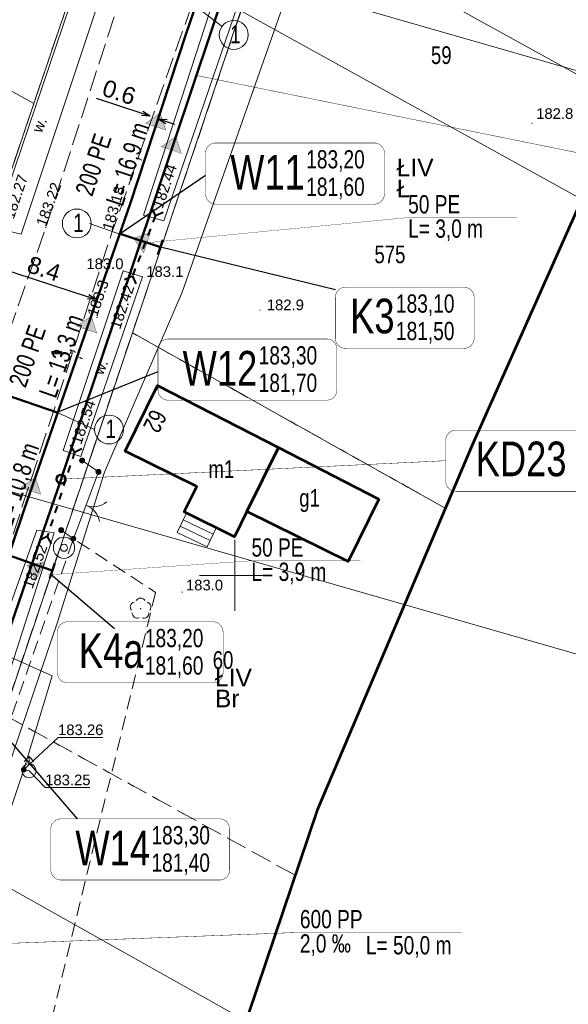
# Model space of a CAD drawing. Header units: metres. Extents: x 7482748 to 7484637, y 5684406 to 5687014.
# Tile 156 of 180: x 7483585 to 7483624, y 5686620 to 5686689. Entities that reach past the tile are written whole.
import ezdxf
from ezdxf.lldxf.tags import DXFTag

# ---------------------------------------------------------------- set-up
doc = ezdxf.new("R2010")
doc.units = ezdxf.units.M
doc.header["$MEASUREMENT"] = 0
for name, pattern in [('1', [1.5, 1, -0.5]), ('KTJZ01_500', [2, 1.5, -0.5]), ('l217_500', [2, 1.5, -0.5]), ('l218_500', [1, 0.5, -0.5]), ('PTTL_500', [1.5, 1, -0.5])]:
    doc.linetypes.add(name, pattern=pattern)
for name, color, linetype, lineweight in [('.domiar', 250, 'Continuous', 9), ('.k deszczowa', 200, 'Continuous', 50), ('.ks tłoczny', 104, 'Continuous', 50), ('_Dzialki', 7, 'Continuous', 0), ('_Dzialki_opis', 7, 'Continuous', 0), ('_Kontury', 7, 'Continuous', 0), ('_Kontury_opis', 7, 'Continuous', 0), ('_Podzial_sekcyjny_krzyze', 7, '1', 13), ('_Uzytki', 7, 'Continuous', 0), ('_Uzytki_opis', 7, 'Continuous', 0), ('_Zakres2', 7, 'Continuous', 0), ('BUIB05_01', 7, 'Continuous', 40), ('EGB_Adres', 7, 'Continuous', 0), ('EGB_Budynek', 7, 'Continuous', 0), ('EGB_Budynek_opis', 7, 'Continuous', 0), ('EGB_EGBS10_K', 7, 'Continuous', 0), ('EGB_EGBS10_W', 7, 'Continuous', 13), ('GES__SUUS02_P', 7, 'Continuous', 13), ('GES__SUUS13_P', 7, 'Continuous', 13), ('GES__SUUS25_WP', 7, 'Continuous', 13), ('KTOK02', 7, 'KTOK02_500', 13), ('KTOK05_01', 7, 'Continuous', 13), ('RTPW01_P', 7, 'Continuous', 0), ('RTPW02_P', 7, 'Continuous', 0)]:
    doc.layers.add(name, color=color, linetype=linetype, lineweight=lineweight)
doc.layers.add('_ramki_nieplotowane', color=7, linetype='Continuous', lineweight=0, plot=False)
for name, color, linetype, lineweight, transparency in [('EGB_EGBS10_O', 7, 'Continuous', 13, 0.2), ('KTJZ01_O', 7, 'KTJZ01_500', 13, 0.5), ('PTRW02_O', 7, 'Continuous', 13, 0.5), ('PTRW02_T', 7, 'Continuous', 13, 0.25), ('PTTL04_O', 7, 'PTTL_500', 13, 0.5), ('RTPW01_G', 7, 'Continuous', 13, 0.25), ('RTPW02_G', 7, 'Continuous', 13, 0.25)]:
    doc.layers.add(name, color=color, linetype=linetype, lineweight=lineweight, transparency=transparency)
doc.layers.add('GES__SUPS01_08G', color=5, linetype='Continuous', lineweight=13, true_color=0x0000ff, transparency=0.25)
for name, color, linetype, lineweight, true_color in [('GES__SUPS01_08L', 5, 'Continuous', 13, 0x0000ff), ('GES__SUPS01_08P', 5, 'Continuous', 13, 0x0000ff), ('GES__SUPT_pL', 7, 'Continuous', 13, 0xff9100), ('GES__SUPW_01_pL', 5, 'Continuous', 13, 0x0000ff), ('OBOP02_01', 7, 'Continuous', 13, 0x008000)]:
    doc.layers.add(name, color=color, linetype=linetype, lineweight=lineweight, true_color=true_color)
doc.layers.add('IS_kanalizacja_sanitarna', color=7, linetype='SOLID', true_color=0x000000)
doc.layers.add('IS_Opisy_działek_Net', color=7, linetype='SOLID', true_color=0x000000)
doc.layers.add('IS_Węzeł_sieci_kanalizacyjnej_-_opisy', color=7, linetype='Continuous')
doc.styles.get("Standard").update_dxf_attribs({"font": 'simplex.shx', "width": 0.75})
doc.styles.add('STYL_ARIAL', font='simplex.shx', dxfattribs={"width": 0.75, "oblique": 0.1})
doc.styles.add('Style-Arial', font='arial.ttf')
doc.linetypes.add('KTOK02_500', pattern='A,0.5,[117,IS_LineDef.shx,S=0.01,R=0,X=0,Y=0],0.5', length=1)
tags = doc.linetypes.add('SOLID', pattern=[10, 10, 0]).pattern_tags.tags
tags[6:7] = [DXFTag(74, 4), DXFTag(75, 0), DXFTag(340, '0'), DXFTag(46, 0.0), DXFTag(50, 0.0), DXFTag(44, 0.0), DXFTag(45, 0.0)]
tags[4:5] = [DXFTag(74, 4), DXFTag(75, 0), DXFTag(340, '0'), DXFTag(46, 0.0), DXFTag(50, 0.0), DXFTag(44, 0.0), DXFTag(45, 0.0)]
doc.dimstyles.get("Standard").update_dxf_attribs({"dimtxt": 0.18, "dimasz": 0.18, "dimexe": 0.18, "dimexo": 0.0625, "dimgap": 0.09, "dimtad": 0, "dimtih": 1, "dimtoh": 1, "dimdec": 4, "dimzin": 0, "dimdsep": 46, "dimtxsty": 'Standard', "dimcen": 0.09, "dimadec": 0, "dimazin": 0, "dimtfac": 1, "dimtdec": 4, "dimtofl": 0, "dimtmove": 0, "dimatfit": 3, "dimfxl": 0, "dimtolj": 1, "dimtzin": 0, "dimarcsym": 0})

# ---------------------------------------------------------------- blocks, each defined once
blk = doc.blocks.new('SUPS01')
at = {"layer": 'GES__SUPS01_08P', "linetype": 'Continuous', "lineweight": 13}
h = blk.add_hatch(color=256, dxfattribs=at)
edge = h.paths.add_edge_path()
edge.add_arc((0, 0), 0.045, 0, 360)
blk = doc.blocks.new('SUUS02')
at = {"layer": 'GES__SUUS02_P', "linetype": 'Continuous', "lineweight": 13}
for p, q in [((0, 1), (-0.35, 0.65)), ((0, 0.5), (0, 1)), ((0, 1), (0.35, 0.65))]:
    blk.add_line(p, q, dxfattribs=at)
blk.add_circle((0, 0), 0.5, dxfattribs=at)
blk = doc.blocks.new('SUUS13')
at = {"layer": 'GES__SUUS13_P', "linetype": 'Continuous', "lineweight": 13}
for radius in [0.75, 0.25]:
    blk.add_circle((0, 0), radius, dxfattribs=at)
blk = doc.blocks.new('SUUS25_31')
at = {"layer": 'GES__SUUS25_WP', "linetype": 'Continuous', "lineweight": 13}
h = blk.add_hatch(color=256, dxfattribs=at)
edge = h.paths.add_edge_path()
edge.add_arc((0, 0), 0.2, 0, 360)
blk = doc.blocks.new('OBOP02_01')
at = {"layer": 'OBOP02_01', "linetype": 'Continuous', "lineweight": 13}
h = blk.add_hatch(color=256, dxfattribs=at)
edge = h.paths.add_edge_path()
edge.add_arc((0, 0), 0.05, 0, 360)
for centre, start, end in [((0, 0.4), 30, 150), ((-0.38, 0.12), 102, 222), ((0.38, 0.12), 318, 78), ((-0.24, -0.32), 174, 294), ((0.24, -0.32), 246, 6)]:
    blk.add_arc(centre, 0.35, start, end, dxfattribs=at)
blk = doc.blocks.new('RTPW01')
at = {"layer": 'RTPW01_P', "linetype": 'Continuous', "lineweight": 0}
h = blk.add_hatch(color=256, dxfattribs=at)
edge = h.paths.add_edge_path()
edge.add_arc((0, 0), 0.045, 0, 360)
blk = doc.blocks.new('RTPW01_1')
at = {"layer": 'RTPW02_P', "linetype": 'Continuous', "lineweight": 0}
h = blk.add_hatch(color=256, dxfattribs=at)
edge = h.paths.add_edge_path()
edge.add_arc((0, 0), 0.045, 0, 360)
blk = doc.blocks.new('RTPW01_3')
at = {"layer": 'RTPW02_P', "linetype": 'Continuous', "lineweight": 0}
h = blk.add_hatch(color=256, dxfattribs=at)
edge = h.paths.add_edge_path()
edge.add_arc((0, 0), 0.045, 0, 360)
blk = doc.blocks.new('RTPW01_2')
at = {"layer": 'RTPW01_P', "linetype": 'Continuous', "lineweight": 0}
h = blk.add_hatch(color=256, dxfattribs=at)
edge = h.paths.add_edge_path()
edge.add_arc((0, 0), 0.045, 0, 360)
blk = doc.blocks.new('*D492')
at = {"layer": '.domiar', "color": 0, "linetype": 'Continuous', "lineweight": -2, "transparency": 16777216}
for p, q in [((7483588.036, 5686665.729), (7483587.856, 5686665.729)), ((7483588.207, 5686665.67), (7483588.036, 5686665.729)), ((7483588.397, 5686665.671), (7483588.435, 5686665.782)), ((7483588.896, 5686665.5), (7483588.934, 5686665.611)), ((7483589.046, 5686665.382), (7483589.216, 5686665.324))]:
    blk.add_line(p, q, dxfattribs=at)
at = {"layer": '.domiar', "color": 0, "linetype": 'Continuous', "lineweight": 53, "transparency": 16777216}
for points in [[(7483588.216, 5686665.699), (7483588.197, 5686665.642), (7483588.377, 5686665.612)], [(7483589.055, 5686665.411), (7483589.036, 5686665.354), (7483588.875, 5686665.441)]]:
    blk.add_solid(points, dxfattribs=at)
at = {"layer": 'Defpoints', "color": 0, "linetype": 'Continuous', "lineweight": 53, "transparency": 16777216}
for p in [(7483588.377, 5686665.612), (7483588.377, 5686665.612), (7483588.875, 5686665.441)]:
    blk.add_point(p, dxfattribs=at)
at = {"layer": '.domiar', "color": 0, "linetype": 'Continuous', "transparency": 16777216, "insert": (7483587.435, 5686665.729), "char_height": 0.18, "attachment_point": 5}
blk.add_mtext('\\A1;0.5269', dxfattribs=at)
blk = doc.blocks.new('TerminatorOpen_0.5')
at = {"color": 0, "linetype": 'ByBlock', "lineweight": -2}
for q in [(-1, 0.25), (-1, 0), (-1, -0.25)]:
    blk.add_line((0, 0), q, dxfattribs=at)
blk = doc.blocks.new('*D514')
at = {"layer": '.domiar', "color": 0, "linetype": 'Continuous', "lineweight": -2, "transparency": 16777216}
for p, q in [((7483593.448, 5686682.627), (7483590.224, 5686683.685)), ((7483594.684, 5686682.537), (7483594.684, 5686682.537)), ((7483595.17, 5686682.061), (7483595.749, 5686681.871))]:
    blk.add_line(p, q, dxfattribs=at)
at = {"layer": 'Defpoints', "color": 0, "linetype": 'Continuous', "transparency": 16777216}
for p in [(7483594.028, 5686682.436), (7483594.028, 5686682.436), (7483594.59, 5686682.252)]:
    blk.add_point(p, dxfattribs=at)
at = {"layer": '.domiar', "color": 0, "linetype": 'Continuous', "lineweight": -2, "transparency": 16777216, "xscale": 0.61, "yscale": 0.61, "zscale": 0.61}
for p, rotation in [((7483594.028, 5686682.436), 341.8234559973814), ((7483594.59, 5686682.252), 161.8234559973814)]:
    blk.add_blockref('TerminatorOpen_0.5', p, dxfattribs=dict(at, rotation=rotation))
at = {"layer": '.domiar', "color": 0, "linetype": 'Continuous', "transparency": 16777216, "insert": (7483591.831, 5686684.118), "char_height": 1.2, "attachment_point": 5, "rotation": 341.82346, "style": 'Style-Arial'}
blk.add_mtext('\\A1;0.6', dxfattribs=at)
blk = doc.blocks.new('*D516')
at = {"layer": '.domiar', "color": 0, "linetype": 'Continuous', "lineweight": -2, "transparency": 16777216}
for p, q in [((7483581.383, 5686669.405), (7483582.356, 5686672.378)), ((7483582.843, 5686671.903), (7483589.641, 5686669.678)), ((7483589.341, 5686666.801), (7483590.314, 5686669.773))]:
    blk.add_line(p, q, dxfattribs=at)
at = {"layer": 'Defpoints', "color": 0, "linetype": 'Continuous', "transparency": 16777216}
for p in [(7483581.29, 5686669.12), (7483590.22, 5686669.488), (7483589.248, 5686666.516)]:
    blk.add_point(p, dxfattribs=at)
at = {"layer": '.domiar', "color": 0, "linetype": 'Continuous', "lineweight": -2, "transparency": 16777216, "xscale": 0.61, "yscale": 0.61, "zscale": 0.61}
for p, rotation in [((7483582.263, 5686672.092), 161.8783843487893), ((7483590.22, 5686669.488), 341.8783843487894)]:
    blk.add_blockref('TerminatorOpen_0.5', p, dxfattribs=dict(at, rotation=rotation))
at = {"layer": '.domiar', "color": 0, "linetype": 'Continuous', "transparency": 16777216, "insert": (7483586.525, 5686671.658), "char_height": 1.2, "attachment_point": 5, "rotation": 341.87838, "style": 'Style-Arial'}
blk.add_mtext('\\A1;8.4', dxfattribs=at)

msp = doc.modelspace()

# ---------------------------------------------------------------- hatches: boundary and pattern name
at = {"layer": 'IS_kanalizacja_sanitarna', "linetype": 'Continuous', "ltscale": 0.01}
for points in [[(7483594.72899, 5686682.64489), (7483593.70267, 5686681.93132), (7483595.12665, 5686681.45983)], [(7483595.83324, 5686680.9888), (7483594.80454, 5686680.27867), (7483596.22692, 5686679.80241)], [(7483592.85166, 5686673.81076), (7483593.55982, 5686672.7807), (7483594.03879, 5686674.20218)], [(7483589.87158, 5686668.30176), (7483588.83353, 5686667.60537), (7483590.24945, 5686667.11024)], [(7483585.92458, 5686656.91241), (7483584.89136, 5686656.20887), (7483586.31067, 5686655.72353)], [(7483585.349, 5686650.71826), (7483585.93141, 5686649.61223), (7483586.57386, 5686650.96768)]]:
    msp.add_hatch(color=256, dxfattribs=at).paths.add_polyline_path(points)
at = {"layer": 'KTOK05_01', "linetype": 'Continuous', "lineweight": 13}
h = msp.add_hatch(color=256, dxfattribs=at)
edge = h.paths.add_edge_path()
edge.add_arc((7483589.22, 5686658.11), 0.175, 0, 360)
h = msp.add_hatch(color=256, dxfattribs=at)
edge = h.paths.add_edge_path()
edge.add_arc((7483590.37, 5686657.31), 0.175, 0, 360)
h = msp.add_hatch(color=256, dxfattribs=at)
edge = h.paths.add_edge_path()
edge.add_arc((7483587.74, 5686653.2), 0.175, 0, 360)
h = msp.add_hatch(color=256, dxfattribs=at)
edge = h.paths.add_edge_path()
edge.add_arc((7483588.6, 5686652.59), 0.175, 0, 360)

# ---------------------------------------------------------------- linework, layer by layer
at = {"layer": '.domiar', "linetype": 'Continuous'}
for points in [[(7483597.23588, 5686690.2125), (7483599.10086, 5686688.77599)], [(7483591.87684, 5686674.10641), (7483589.74297, 5686674.85276)], [(7483587.51606, 5686661.48437), (7483590.10095, 5686660.30229)]]:
    msp.add_lwpolyline(points, dxfattribs=at)
for centre in [(7483599.92542, 5686688.17342), (7483588.84476, 5686674.85276), (7483591.12222, 5686660.30229)]:
    msp.add_circle(centre, 1.02127, dxfattribs=at)
at = {"layer": '.k deszczowa', "linetype": 'Continuous'}
for points in [[(7483603.61587, 5686704.23315), (7483587.73965, 5686656.81746)], [(7483587.73309, 5686656.79788), (7483571.47691, 5686609.58524)]]:
    msp.add_lwpolyline(points, dxfattribs=at)
msp.add_ellipse((7483587.73309, 5686656.79706), major_axis=(0.315, 0), ratio=1, dxfattribs=at)
at = {"layer": '.ks tłoczny', "color": 111, "linetype": 'Continuous', "true_color": 0x70ffb8}
for points in [[(7483614.90576, 5686741.65072), (7483596.56473, 5686688.2632), (7483592.61594, 5686676.24026)], [(7483592.61594, 5686676.24026), (7483585.13473, 5686654.6414), (7483576.62803, 5686629.47449)], [(7483579.3698, 5686664.28298), (7483587.51606, 5686661.48437)]]:
    msp.add_lwpolyline(points, dxfattribs=at)
at = {"layer": '.ks tłoczny', "linetype": 'Continuous'}
for points in [[(7483591.90908, 5686674.1292), (7483594.74188, 5686673.17467)], [(7483594.92344, 5686673.70285), (7483594.56032, 5686672.6465)], [(7483587.11459, 5686650.33818), (7483583.87787, 5686651.47854)], [(7483587.29615, 5686650.86635), (7483586.93304, 5686649.81001)]]:
    msp.add_lwpolyline(points, dxfattribs=at)
at = {"layer": '_Dzialki', "color": 96, "linetype": 'Continuous', "true_color": 0x008000, "flags": 128}
for points in [[(7483595.88, 5686713.04), (7483585.81, 5686683.32)], [(7483602.89, 5686697.15), (7483627.58, 5686683.5)], [(7483585.81, 5686683.32), (7483567.78, 5686693.36)], [(7483592.77, 5686667.13), (7483600.43, 5686689.86)], [(7483600.43, 5686689.86), (7483624.49, 5686676.56)], [(7483585.81, 5686683.32), (7483578.61, 5686662)], [(7483580.28, 5686630.05), (7483592.77, 5686667.13)], [(7483614.86, 5686654.75), (7483592.77, 5686667.13)], [(7483600.79, 5686618.55), (7483580.28, 5686630.05)]]:
    msp.add_lwpolyline(points, dxfattribs=at)
at = {"layer": '_Kontury', "color": 96, "linetype": 'l217_500', "true_color": 0x008000, "flags": 128}
for points in [[(7483585.81, 5686683.32), (7483589.47, 5686694.14)], [(7483600.44, 5686689.86), (7483592.77, 5686667.13)], [(7483578.6, 5686662), (7483585.81, 5686683.32)], [(7483592.77, 5686667.13), (7483583.69, 5686640.17)], [(7483614.86, 5686654.75), (7483592.77, 5686667.13)], [(7483583.69, 5686640.17), (7483604.26, 5686628.82)]]:
    msp.add_lwpolyline(points, dxfattribs=at)
at = {"layer": '_Podzial_sekcyjny_krzyze', "linetype": 'Continuous'}
for p, q in [((7483600, 5686647.5), (7483600, 5686652.5)), ((7483597.5, 5686650), (7483602.5, 5686650))]:
    msp.add_line(p, q, dxfattribs=at)
at = {"layer": '_ramki_nieplotowane', "color": 3, "linetype": 'Continuous', "lineweight": 0, "flags": 128}
for points in [[(7483413.23, 5687014.08), (7483331.2, 5686728.62), (7483735.34, 5686612.49), (7483817.37, 5686897.94), (7483413.23, 5687014.08)], [(7483284.2, 5686345.82), (7483569.66, 5686263.79), (7483685.79, 5686667.94), (7483400.34, 5686749.97), (7483284.2, 5686345.82)]]:
    msp.add_lwpolyline(points, close=True, dxfattribs=at)
at = {"layer": '_Uzytki', "color": 96, "linetype": 'l218_500', "true_color": 0x008000, "flags": 128}
for points in [[(7483585.81, 5686683.32), (7483589.47, 5686694.14)], [(7483600.44, 5686689.86), (7483592.77, 5686667.13)], [(7483578.6, 5686662), (7483585.81, 5686683.32)], [(7483592.77, 5686667.13), (7483583.69, 5686640.17)], [(7483614.86, 5686654.75), (7483592.77, 5686667.13)], [(7483583.69, 5686640.17), (7483604.26, 5686628.82)]]:
    msp.add_lwpolyline(points, dxfattribs=at)
at = {"layer": '_Zakres2', "color": 250, "linetype": 'Continuous', "lineweight": 53, "flags": 128}
msp.add_lwpolyline([(7483915.91, 5686553.86), (7483745.11, 5686646.52), (7483637.42, 5686705.59), (7483616.75, 5686659.2), (7483605.81, 5686633.42), (7483585.13, 5686572.13)], dxfattribs=at)
at = {"layer": 'BUIB05_01', "linetype": 'Continuous', "lineweight": 40}
for p, q in [((7483594.39, 5686675.41), (7483594.14, 5686675.96)), ((7483594.39, 5686675.41), (7483594.21, 5686674.94)), ((7483594.39, 5686675.41), (7483594.94, 5686675.66)), ((7483594.04, 5686674.47), (7483593.86, 5686674.01)), ((7483593.68, 5686673.54), (7483593.51, 5686673.07)), ((7483593.33, 5686672.6), (7483593.15, 5686672.14)), ((7483592.77, 5686671.13), (7483592.22, 5686670.88)), ((7483592.77, 5686671.13), (7483593.02, 5686670.58)), ((7483592.97, 5686671.67), (7483592.8, 5686671.2)), ((7483588.68, 5686658.7), (7483588.41, 5686659.23)), ((7483588.68, 5686658.7), (7483588.53, 5686658.22)), ((7483588.68, 5686658.7), (7483589.21, 5686658.97)), ((7483588.37, 5686657.75), (7483588.22, 5686657.27)), ((7483588.07, 5686656.8), (7483587.91, 5686656.32)), ((7483587.76, 5686655.84), (7483587.61, 5686655.37)), ((7483587.45, 5686654.89), (7483587.3, 5686654.42)), ((7483587.14, 5686653.94), (7483586.99, 5686653.47)), ((7483586.84, 5686652.99), (7483586.76, 5686652.75)), ((7483586.76, 5686652.75), (7483586.23, 5686652.48)), ((7483586.76, 5686652.75), (7483587.03, 5686652.22))]:
    msp.add_line(p, q, dxfattribs=at)
at = {"layer": 'EGB_Budynek', "color": 7, "linetype": 'Continuous', "lineweight": 53, "flags": 128}
for points in [[(7483603.08, 5686659.03), (7483600.85, 5686654.52), (7483599.97, 5686652.73), (7483596.42, 5686654.48), (7483597.31, 5686656.27), (7483592.25, 5686658.78), (7483594.53, 5686663.41), (7483603.08, 5686659.03)], [(7483610.18, 5686655.39), (7483608, 5686650.98), (7483600.85, 5686654.52), (7483603.08, 5686659.03), (7483610.18, 5686655.39)]]:
    msp.add_lwpolyline(points, dxfattribs=at)
at = {"layer": 'EGB_EGBS10_K', "lineweight": 0}
msp.add_line((7483598.68, 5686653.36), (7483598.04, 5686652.02), dxfattribs=at)
at = {"layer": 'EGB_EGBS10_O', "linetype": 'Continuous', "lineweight": 13, "flags": 128}
msp.add_lwpolyline([(7483598.04, 5686652.02), (7483595.93, 5686653.03), (7483596.59, 5686654.4), (7483598.68, 5686653.36)], dxfattribs=at)
at = {"layer": 'EGB_EGBS10_W', "linetype": 'Continuous', "lineweight": 13}
for p, q in [((7483596.36, 5686653.92), (7483598.47, 5686652.91)), ((7483596.14, 5686653.47), (7483598.25, 5686652.47))]:
    msp.add_line(p, q, dxfattribs=at)
at = {"layer": 'GES__SUPS01_08L', "linetype": 'Continuous', "lineweight": 13, "flags": 128}
for points in [[(7483585.1, 5686636.28), (7483587.52, 5686638.55), (7483590.68, 5686638.55)], [(7483585.47, 5686636.2), (7483586.61, 5686635.01), (7483589.77, 5686635.01)]]:
    msp.add_lwpolyline(points, dxfattribs=at)
at = {"layer": 'GES__SUPT_pL', "linetype": 'Continuous', "lineweight": 13, "flags": 128}
msp.add_lwpolyline([(7483555.78, 5686553.93), (7483572.77, 5686603.42), (7483587.49, 5686646.7), (7483590.8, 5686657.29), (7483596.29, 5686670.01), (7483605.57, 5686696.44), (7483612.2, 5686718.25), (7483623.42, 5686746.05)], dxfattribs=at)
at = {"layer": 'GES__SUPW_01_pL', "linetype": 'Continuous', "lineweight": 13}
msp.add_line((7483585.47, 5686636.2), (7483585.1, 5686636.28), dxfattribs=at)
at = {"layer": 'GES__SUPW_01_pL', "linetype": 'Continuous', "lineweight": 13, "flags": 128}
msp.add_lwpolyline([(7483558.86, 5686554.9), (7483573.9, 5686602.69), (7483585.1, 5686636.28), (7483587.1, 5686642.9), (7483582.62, 5686644.9), (7483576.36, 5686647.79), (7483580.49, 5686661.89), (7483576.43, 5686665.42), (7483589.02, 5686706.71), (7483597.78, 5686722.9), (7483596.09, 5686732.22), (7483596.05, 5686735.84), (7483605.84, 5686759.18), (7483607.22, 5686765.03), (7483607.28, 5686765.32)], dxfattribs=at)
at = {"layer": 'IS_kanalizacja_sanitarna', "linetype": 'Continuous', "ltscale": 0.01, "const_width": 0.02}
for points in [[(7483594.72899, 5686682.64489), (7483593.70267, 5686681.93132), (7483595.12665, 5686681.45983), (7483594.72899, 5686682.64489)], [(7483595.83324, 5686680.9888), (7483594.80454, 5686680.27867), (7483596.22692, 5686679.80241), (7483595.83324, 5686680.9888)], [(7483592.85166, 5686673.81076), (7483593.55982, 5686672.7807), (7483594.03879, 5686674.20218), (7483592.85166, 5686673.81076)], [(7483589.87158, 5686668.30176), (7483588.83353, 5686667.60537), (7483590.24945, 5686667.11024), (7483589.87158, 5686668.30176)], [(7483586.99224, 5686661.58806), (7483587.05251, 5686661.77876)], [(7483585.92458, 5686656.91241), (7483584.89136, 5686656.20887), (7483586.31067, 5686655.72353), (7483585.92458, 5686656.91241)], [(7483585.349, 5686650.71826), (7483585.93141, 5686649.61223), (7483586.57386, 5686650.96768), (7483585.349, 5686650.71826)]]:
    msp.add_lwpolyline(points, dxfattribs=at)
at = {"layer": 'IS_Opisy_działek_Net', "linetype": 'Continuous', "ltscale": 0.01, "const_width": 0.02}
for points in [[(7483593.79956, 5686673.49219), (7483612.2403, 5686675.2722), (7483619.9303, 5686675.2722)], [(7483586.789, 5686650.03573), (7483601.1775, 5686651.03323), (7483608.8675, 5686651.03323)]]:
    msp.add_lwpolyline(points, dxfattribs=at)
at = {"layer": 'IS_Węzeł_sieci_kanalizacyjnej_-_opisy', "color": 200, "linetype": 'SOLID', "ltscale": 0.01, "const_width": 0.03}
for points in [[(7483597.27935, 5686685.30859), (7483627.08728, 5686679.26472), (7483638.86086, 5686679.26472)], [(7483614.89299, 5686658.09846), (7483587.73309, 5686656.79706)], [(7483576.34404, 5686623.72), (7483604.59444, 5686624.7874), (7483616.00949, 5686624.7874)]]:
    msp.add_lwpolyline(points, dxfattribs=at)
at = {"layer": 'IS_Węzeł_sieci_kanalizacyjnej_-_opisy', "color": 18, "linetype": 'SOLID', "ltscale": 0.01, "true_color": 0x000000, "const_width": 0.03}
for points in [[(7483598.65408, 5686676.22016), (7483609.84408, 5686676.22016, 0.414214), (7483610.56408, 5686676.94016), (7483610.56408, 5686679.82016, 0.414214), (7483609.84408, 5686680.54016), (7483598.65408, 5686680.54016, 0.414214), (7483597.93408, 5686679.82016), (7483597.93408, 5686676.94016, 0.414214), (7483598.65408, 5686676.22016)], [(7483607.82063, 5686666.03124), (7483616.18063, 5686666.03124, 0.414214), (7483616.90063, 5686666.75124), (7483616.90063, 5686669.63124, 0.414214), (7483616.18063, 5686670.35124), (7483607.82063, 5686670.35124, 0.414214), (7483607.10063, 5686669.63124), (7483607.10063, 5686666.75124, 0.414214), (7483607.82063, 5686666.03124)], [(7483595.29689, 5686662.3741), (7483606.48689, 5686662.3741, 0.414214), (7483607.20689, 5686663.0941), (7483607.20689, 5686665.9741, 0.414214), (7483606.48689, 5686666.6941), (7483595.29689, 5686666.6941, 0.414214), (7483594.57689, 5686665.9741), (7483594.57689, 5686663.0941, 0.414214), (7483595.29689, 5686662.3741)], [(7483588.20093, 5686642.4068), (7483598.45093, 5686642.4068, 0.414214), (7483599.17093, 5686643.1268), (7483599.17093, 5686646.0068, 0.414214), (7483598.45093, 5686646.7268), (7483588.20093, 5686646.7268, 0.414214), (7483587.48093, 5686646.0068), (7483587.48093, 5686643.1268, 0.414214), (7483588.20093, 5686642.4068)], [(7483587.72668, 5686628.48413), (7483598.91668, 5686628.48413, 0.414214), (7483599.63668, 5686629.20413), (7483599.63668, 5686632.08413, 0.414214), (7483598.91668, 5686632.80413), (7483587.72668, 5686632.80413, 0.414214), (7483587.00668, 5686632.08413), (7483587.00668, 5686629.20413, 0.414214), (7483587.72668, 5686628.48413)]]:
    msp.add_lwpolyline(points, format="xyb", dxfattribs=at)
at = {"layer": 'IS_Węzeł_sieci_kanalizacyjnej_-_opisy', "color": 18, "linetype": 'SOLID', "ltscale": 0.01, "true_color": 0x000000}
for points in [[(7483597.93408, 5686678.23016), (7483591.90908, 5686674.12836)], [(7483607.10063, 5686670.16923), (7483594.74188, 5686673.17383)], [(7483594.57689, 5686664.3841), (7483587.50399, 5686661.5312)], [(7483591.51083, 5686646.23488), (7483587.01808, 5686650.05161)], [(7483588.89949, 5686632.80413), (7483580.88138, 5686642.05713)]]:
    msp.add_lwpolyline(points, dxfattribs=at)
at = {"layer": 'IS_Węzeł_sieci_kanalizacyjnej_-_opisy', "color": 200, "linetype": 'SOLID', "ltscale": 0.01, "const_width": 0.03}
msp.add_lwpolyline([(7483615.61299, 5686655.93846), (7483628.32299, 5686655.93846, 0.414214), (7483629.04299, 5686656.65846), (7483629.04299, 5686659.53846, 0.414214), (7483628.32299, 5686660.25846), (7483615.61299, 5686660.25846, 0.414214), (7483614.89299, 5686659.53846), (7483614.89299, 5686656.65846, 0.414214), (7483615.61299, 5686655.93846)], format="xyb", dxfattribs=at)
at = {"layer": 'KTJZ01_O', "linetype": 'KTJZ01_500', "lineweight": 13, "flags": 128}
for points in [[(7483197.91, 5685647.78), (7483191.3, 5685645.21), (7483187.04, 5685652.01), (7483182.78, 5685658.81), (7483173.01, 5685674.4), (7483160.42, 5685696.27), (7483153.69, 5685714.72), (7483149.66, 5685738.88), (7483150.14, 5685742.97), (7483152.18, 5685766.74), (7483152.64, 5685773.87), (7483156.88, 5685789.66), (7483160.03, 5685797.82), (7483165.63, 5685808.56), (7483171.47, 5685814.85), (7483176.12, 5685820.16), (7483191.38, 5685837.95), (7483216.44, 5685866.07), (7483238.67, 5685890.6), (7483242.86, 5685894.87), (7483263.91, 5685918.34), (7483290.28, 5685947.07), (7483315.51, 5685974.43), (7483346.16, 5686007.45), (7483367.58, 5686031.19), (7483372.66, 5686037.59), (7483378.07, 5686044.41), (7483383.78, 5686055), (7483386.81, 5686063.17), (7483391.06, 5686075.79), (7483392.94, 5686081.53), (7483394.38, 5686081.91), (7483397.17, 5686082.85), (7483401.23, 5686082.98), (7483404.7, 5686083), (7483407.11, 5686083.92), (7483410.43, 5686086.41), (7483412.08, 5686088.69), (7483412.96, 5686091.17), (7483413.79, 5686094.46), (7483412.71, 5686099.4), (7483411.05, 5686100.85), (7483407.94, 5686103.18), (7483405.29, 5686104.69), (7483403.35, 5686106.28), (7483402.57, 5686107.54), (7483401.86, 5686108.47), (7483403.54, 5686113.11), (7483404.07, 5686113.93), (7483409.52, 5686129.91), (7483416.09, 5686150.36), (7483420.49, 5686164.15), (7483421.47, 5686167.05), (7483423.62, 5686173.38), (7483428.4, 5686186.8), (7483437.81, 5686215.26), (7483441.02, 5686225.03), (7483450.09, 5686253.79), (7483453.73, 5686263.28), (7483459.39, 5686280.61), (7483466.44, 5686301.37), (7483471.25, 5686316.24), (7483473.9, 5686323.17), (7483478.13, 5686336.85), (7483485.37, 5686356.93), (7483492.13, 5686378.36), (7483498.67, 5686398.43), (7483502.19, 5686408.5), (7483505.2, 5686417.38), (7483513.05, 5686441.11), (7483516.25, 5686450.23), (7483530.52, 5686493.07), (7483533.34, 5686501.51), (7483543.47, 5686531.52), (7483557.14, 5686572.33), (7483559.91, 5686580.46), (7483570.16, 5686610.95), (7483575.71, 5686628.68), (7483581.26, 5686643.91), (7483583.2, 5686649.41), (7483591.35, 5686674.28), (7483597.45, 5686691.67), (7483602.2, 5686705.71), (7483616.93, 5686750.38), (7483619.53, 5686757.95), (7483621.36, 5686763.29), (7483634.9, 5686799.43), (7483640.84, 5686811.96)], [(7483613.29, 5686753.85), (7483610.52, 5686745.34), (7483597.42, 5686707.23), (7483592.84, 5686693.63), (7483586.65, 5686674.57), (7483578.94, 5686652.57), (7483576.44, 5686645.6), (7483570.92, 5686629.39), (7483565.29, 5686612), (7483555.03, 5686581.98), (7483552.34, 5686573.92), (7483538.5, 5686532.62), (7483528.43, 5686502.82), (7483525.69, 5686494.44), (7483511.5, 5686452.13), (7483508.06, 5686441.86), (7483500.41, 5686418.93), (7483497.52, 5686410.47), (7483493.78, 5686400.09), (7483487.22, 5686379.91), (7483478.75, 5686354.53), (7483473.28, 5686338.58), (7483466.59, 5686318.01), (7483461.2, 5686301.98), (7483454.76, 5686282.03), (7483448.77, 5686264.59), (7483445.69, 5686255.08), (7483445.07, 5686253.25), (7483443.78, 5686249.4), (7483442.67, 5686246.12), (7483436.06, 5686226.36), (7483432.79, 5686216.79), (7483423.48, 5686188.39), (7483415.91, 5686165.55), (7483411.29, 5686151.94), (7483403.43, 5686128.74), (7483397.27, 5686110.49), (7483396.29, 5686107.6), (7483389.25, 5686086.41), (7483386.32, 5686077.5), (7483382.09, 5686064.87), (7483379.33, 5686057.56), (7483373.91, 5686047.4), (7483368.95, 5686041.13), (7483363.52, 5686034.43), (7483341.98, 5686010.31), (7483311.83, 5685977.83), (7483286.59, 5685950.4), (7483260.12, 5685921.63), (7483238.78, 5685898.43), (7483234.43, 5685893.44), (7483212.81, 5685869.61), (7483187.54, 5685841.24), (7483162.41, 5685812.7), (7483151.44, 5685800.65), (7483147.59, 5685795.21)]]:
    msp.add_lwpolyline(points, dxfattribs=at)
at = {"layer": 'KTOK02', "linetype": 'Continuous', "lineweight": 13}
msp.add_line((7483590.37, 5686657.31), (7483588.6, 5686652.59), dxfattribs=at)
for centre, start, end in [((7483590.01, 5686656.35), 249.44, 309.44), ((7483588.96, 5686653.55), 9.44, 69.44)]:
    msp.add_arc(centre, 1.5, start, end, dxfattribs=at)
at = {"layer": 'KTOK05_01', "linetype": 'Continuous', "lineweight": 13}
for p, q in [((7483589.22, 5686658.11), (7483590.37, 5686657.31)), ((7483587.74, 5686653.2), (7483588.6, 5686652.59))]:
    msp.add_line(p, q, dxfattribs=at)
for centre in [(7483589.22, 5686658.11), (7483590.37, 5686657.31), (7483587.74, 5686653.2), (7483588.6, 5686652.59)]:
    msp.add_circle(centre, 0.175, dxfattribs=at)
at = {"layer": 'PTRW02_O', "linetype": 'Continuous', "lineweight": 13, "flags": 128}
for points in [[(7483610.92, 5686727.96), (7483612.67, 5686727.63), (7483607.6, 5686711.77), (7483605.14, 5686704.68), (7483594.99, 5686675.04), (7483593.56, 5686675.43), (7483605.23, 5686711.32), (7483610.92, 5686727.96)], [(7483583.02, 5686674.54), (7483584.92, 5686674.11), (7483600.62, 5686721.26), (7483598.96, 5686721.61), (7483596.1, 5686713.13), (7483583.02, 5686674.54)], [(7483592.12, 5686671.5), (7483593.49, 5686671.08), (7483589.13, 5686658.4), (7483587.88, 5686658.83), (7483592.12, 5686671.5)], [(7483586.02, 5686653.2), (7483587.25, 5686653), (7483579.89, 5686630.13), (7483569.42, 5686598.18), (7483562.46, 5686577.62), (7483557.79, 5686564.43), (7483556.22, 5686564.92), (7483560.56, 5686578.32), (7483567.65, 5686599.29), (7483577.68, 5686629.75), (7483586.02, 5686653.2)]]:
    msp.add_lwpolyline(points, close=True, dxfattribs=at)
at = {"layer": 'PTTL04_O', "linetype": 'PTTL_500', "lineweight": 13, "flags": 128}
msp.add_lwpolyline([(7483594.4, 5686648.8), (7483586.81, 5686617.57), (7483596.13, 5686609.98), (7483586.25, 5686593.78), (7483570.22, 5686599.82), (7483588.6, 5686652.59), (7483594.4, 5686648.8)], close=True, dxfattribs=at)

# ---------------------------------------------------------------- block references
at = {"layer": 'GES__SUPS01_08P', "linetype": 'Continuous', "lineweight": 13}
for p in [(7483585.1, 5686636.28), (7483585.47, 5686636.2)]:
    msp.add_blockref('SUPS01', p, dxfattribs=at)
at = {"layer": 'GES__SUUS02_P', "linetype": 'Continuous', "lineweight": 13}
msp.add_blockref('SUUS02', (7483585.47, 5686636.2), dxfattribs=at)
at = {"layer": 'GES__SUUS13_P', "linetype": 'Continuous', "lineweight": 13}
msp.add_blockref('SUUS13', (7483587.94, 5686651.95), dxfattribs=at)
at = {"layer": 'GES__SUUS25_WP', "linetype": 'Continuous', "lineweight": 13, "rotation": 262.43}
msp.add_blockref('SUUS25_31', (7483585.1, 5686636.28), dxfattribs=at)
at = {"layer": 'OBOP02_01', "linetype": 'Continuous', "lineweight": 13}
msp.add_blockref('OBOP02_01', (7483593.35, 5686647.65), dxfattribs=at)
at = {"layer": 'RTPW01_P', "linetype": 'Continuous', "lineweight": 0}
for name, p in [('RTPW01', (7483620.98, 5686681.94)), ('RTPW01_2', (7483592.12, 5686671.5)), ('RTPW01_2', (7483593.49, 5686671.08)), ('RTPW01', (7483590.27, 5686668.22)), ('RTPW01_2', (7483601.77, 5686668.73)), ('RTPW01_2', (7483596.29, 5686648.82))]:
    msp.add_blockref(name, p, dxfattribs=at)
at = {"layer": 'RTPW02_P', "linetype": 'Continuous', "lineweight": 0}
for name, p in [('RTPW01_3', (7483594.39, 5686675.41)), ('RTPW01_1', (7483586.65, 5686674.57)), ('RTPW01_1', (7483591.35, 5686674.28)), ('RTPW01_3', (7483592.77, 5686671.13)), ('RTPW01_3', (7483588.68, 5686658.7)), ('RTPW01_3', (7483586.76, 5686652.75))]:
    msp.add_blockref(name, p, dxfattribs=at)

# ---------------------------------------------------------------- texts
at = {"layer": '.k deszczowa', "linetype": 'Continuous'}
for s, insert, char_height, attachment_point in [('\\fArial|b0|i0;KD23', (7483623.42299, 5686656.96686), 2.448, 9), ('{\\fArial|b0|i0|c238|p34;600 PP}', (7483604.59444, 5686625.061), 1.2888, 7), ('{\\fArial|b0|i0|c238|p34;2,0 ‰}', (7483604.59444, 5686624.6506), 1.2888, 1), ('{\\fArial|b0|i0|c238|p34;L= 50,0 m}', (7483609.2584, 5686624.52439), 1.2888, 1)]:
    msp.add_mtext(s, dxfattribs=dict(at, insert=insert, char_height=char_height, attachment_point=attachment_point))
at = {"layer": '_Dzialki_opis', "color": 96, "true_color": 0x008000, "char_height": 1.25, "attachment_point": 7, "line_spacing_factor": 0.6, "style": 'STYL_ARIAL'}
for s, insert in [('\\fArial|b0|i0|c238238|p39;59', (7483613.85, 5686686.1)), ('\\fArial|b0|i0|c238238|p39;575', (7483609.86, 5686672.03)), ('\\fArial|b0|i0|c238238|p39;60', (7483598.44, 5686643.38))]:
    msp.add_mtext(s, dxfattribs=dict(at, insert=insert))
at = {"layer": '_Kontury_opis', "color": 96, "linetype": 'Continuous', "lineweight": 13, "true_color": 0x008000, "style": 'Style-Arial'}
for p in [(7483611.42, 5686678.19), (7483598.59, 5686642.16)]:
    msp.add_text('ŁIV', height=1.25, dxfattribs=at).set_placement(p)
at = {"layer": '_Uzytki_opis', "color": 96, "linetype": 'Continuous', "lineweight": 13, "true_color": 0x008000, "style": 'Style-Arial'}
for s, p in [('Ł', (7483611.42, 5686676.7)), ('Br', (7483598.59, 5686640.68))]:
    msp.add_text(s, height=1.25, dxfattribs=at).set_placement(p)
at = {"layer": 'EGB_Adres', "insert": (7483595.25, 5686661.27), "char_height": 1.25, "attachment_point": 1, "rotation": 243.9465047, "line_spacing_factor": 0.6, "style": 'STYL_ARIAL'}
msp.add_mtext('\\fArial|b0|i0|c238238|p39;62', dxfattribs=at)
at = {"layer": 'EGB_Budynek_opis', "color": 7, "char_height": 1.25, "attachment_point": 7, "line_spacing_factor": 0.6, "style": 'STYL_ARIAL'}
for s, insert in [('\\fArial|b0|i0|c238238|p39;m1', (7483598.14, 5686656.88)), ('\\fArial|b0|i0|c238238|p39;g1', (7483604.55, 5686654.47))]:
    msp.add_mtext(s, dxfattribs=dict(at, insert=insert))
at = {"layer": 'GES__SUPS01_08G', "linetype": 'Continuous', "lineweight": 13, "style": 'Style-Arial'}
for s, p in [('183.26', (7483587.52, 5686638.72)), ('183.25', (7483586.61, 5686635.18))]:
    msp.add_text(s, height=0.75, dxfattribs=at).set_placement(p)
at = {"layer": 'IS_Opisy_działek_Net', "linetype": 'Continuous', "ltscale": 0.01, "char_height": 1.2888}
for s, insert, attachment_point, rotation in [('{\\fArial|b0|i0|c238|p34;1}', (7483599.67701, 5686688.86597), 1, 359.4046962), ('\\fArial|b0|i0;', (7483594.89458, 5686684.55181), 7, 71.7), ('\\fArial|b0|i0;', (7483594.89458, 5686684.55181), 7, 71.7), ('\\fArial|b0|i0;', (7483595.6869, 5686683.92113), 1, 71.7), ('\\fArial|b0|i0;', (7483595.6869, 5686683.92113), 1, 71.7), ('\\fArial|b0|i0;L= 16,9 m', (7483590.85127, 5686676.39238), 1, 71.7), ('{\\fArial|b0|i0|c238|p34;200 PE}', (7483589.94894, 5686676.6908), 7, 71.7), ('{\\fArial|b0|i0|c238|p34;1}', (7483588.59635, 5686675.54531), 1, 359.4046962), ('\\fArial|b0|i0;', (7483590.52226, 5686671.50214), 7, 70.7), ('\\fArial|b0|i0;', (7483590.52226, 5686671.50214), 7, 70.7), ('\\fArial|b0|i0;', (7483591.30372, 5686670.85764), 1, 70.7), ('\\fArial|b0|i0;', (7483591.30372, 5686670.85764), 1, 70.7), ('\\fArial|b0|i0;L= 13,3 m', (7483586.13899, 5686662.86423), 1, 70.7), ('{\\fArial|b0|i0|c238|p34;200 PE}', (7483585.242, 5686663.17835), 7, 70.7), ('\\fArial|b0|i0;', (7483586.83847, 5686660.95166), 7, 71.1), ('\\fArial|b0|i0;', (7483586.83847, 5686660.95166), 7, 71.1), ('{\\fArial|b0|i0|c238|p34;1}', (7483590.87381, 5686660.99484), 1, 359.4046962), ('\\fArial|b0|i0;', (7483587.62438, 5686660.31263), 1, 71.1), ('\\fArial|b0|i0;', (7483587.62438, 5686660.31263), 1, 71.1), ('\\fArial|b0|i0;L= 10,8 m', (7483583.03189, 5686653.7779), 1, 71.1)]:
    msp.add_mtext(s, dxfattribs=dict(at, insert=insert, attachment_point=attachment_point, rotation=rotation))
for s, insert, attachment_point in [('{\\fArial|b0|i0|c238|p34;50 PE}', (7483612.2403, 5686675.5458), 7), ('\\fArial|b0|i0;L= 3,0 m', (7483612.2403, 5686675.1354), 1), ('\\fArial|b0|i0;', (7483617.0365, 5686675.0944), 7), ('\\fArial|b0|i0;', (7483617.6865, 5686674.684), 1), ('\\fArial|b0|i0;', (7483617.7465, 5686674.0944), 7), ('\\fArial|b0|i0;', (7483617.7465, 5686674.0944), 7), ('{\\fArial|b0|i0|c238|p34;50 PE}', (7483601.1775, 5686651.30683), 7), ('\\fArial|b0|i0;L= 3,9 m', (7483601.1775, 5686650.89643), 1), ('\\fArial|b0|i0;', (7483608.1675, 5686651.30683), 7), ('\\fArial|b0|i0;', (7483608.8175, 5686650.89643), 1), ('\\fArial|b0|i0;', (7483608.8775, 5686650.30683), 7), ('\\fArial|b0|i0;', (7483608.8775, 5686650.30683), 7), ('\\fArial|b0|i0;', (7483608.19444, 5686625.061), 7), ('\\fArial|b0|i0;', (7483618.68444, 5686624.061), 7), ('\\fArial|b0|i0;', (7483618.68444, 5686624.061), 7)]:
    msp.add_mtext(s, dxfattribs=dict(at, insert=insert, attachment_point=attachment_point))
at = {"layer": 'IS_Węzeł_sieci_kanalizacyjnej_-_opisy', "color": 18, "linetype": 'SOLID', "ltscale": 0.01, "true_color": 0x000000}
for s, insert, char_height, attachment_point in [('\\fArial|b0|i0;W11', (7483604.94408, 5686677.24856), 2.448, 9), ('\\fArial|b0|i0;183,20', (7483605.04408, 5686678.50376), 1.2888, 7), ('\\fArial|b0|i0;181,60', (7483605.04408, 5686678.09336), 1.2888, 1), ('\\fArial|b0|i0;183,10', (7483611.38063, 5686668.31484), 1.2888, 7), ('\\fArial|b0|i0;K3', (7483611.28063, 5686667.05964), 2.448, 9), ('\\fArial|b0|i0;181,50', (7483611.38063, 5686667.90444), 1.2888, 1), ('\\fArial|b0|i0;W12', (7483601.58689, 5686663.4025), 2.448, 9), ('\\fArial|b0|i0;183,30', (7483601.68689, 5686664.6577), 1.2888, 7), ('\\fArial|b0|i0;181,70', (7483601.68689, 5686664.2473), 1.2888, 1), ('\\fArial|b0|i0;183,20', (7483593.65093, 5686644.6904), 1.2888, 7), ('\\fArial|b0|i0;K4a', (7483593.55093, 5686643.4352), 2.448, 9), ('\\fArial|b0|i0;181,60', (7483593.65093, 5686644.28), 1.2888, 1), ('\\fArial|b0|i0;183,30', (7483594.11668, 5686630.76773), 1.2888, 7), ('\\fArial|b0|i0;W14', (7483594.01668, 5686629.51253), 2.448, 9), ('\\fArial|b0|i0;181,40', (7483594.11668, 5686630.35733), 1.2888, 1)]:
    msp.add_mtext(s, dxfattribs=dict(at, insert=insert, char_height=char_height, attachment_point=attachment_point))
at = {"layer": 'PTRW02_T', "linetype": 'Continuous', "lineweight": 13, "style": 'Style-Arial'}
for rotation, p in [(66.53, (7483586.35, 5686681.19)), (67.08, (7483590.67, 5686664.09))]:
    msp.add_text('w.', height=0.75, rotation=rotation, dxfattribs=at).set_placement(p)
at = {"layer": 'RTPW01_G', "linetype": 'Continuous', "lineweight": 13, "style": 'Style-Arial'}
for s, p in [('182.8', (7483621.28, 5686682.24)), ('183.0', (7483589.52, 5686671.63)), ('183.1', (7483593.75, 5686671.08)), ('182.9', (7483602.26, 5686668.73)), ('183.0', (7483596.55, 5686648.94))]:
    msp.add_text(s, height=0.75, dxfattribs=at).set_placement(p)
msp.add_text('183.3', height=0.75, rotation=71.19, dxfattribs=at).set_placement((7483590.27, 5686668.22))
at = {"layer": 'RTPW02_G', "linetype": 'Continuous', "lineweight": 13, "style": 'Style-Arial'}
for s, rotation, p in [('182.44', 71.1, (7483594.89, 5686675.85)), ('182.27', 71.28, (7483584.38, 5686675.11)), ('183.22', 69.61, (7483586.65, 5686674.57)), ('183.18', 73.69, (7483591.35, 5686674.28)), ('182.42', 71.5, (7483591.9, 5686667.33)), ('182.54', 71.02, (7483589.15, 5686659.19)), ('182.52', 70.42, (7483585.71, 5686649.01))]:
    msp.add_text(s, height=0.75, rotation=rotation, dxfattribs=at).set_placement(p)

# ---------------------------------------------------------------- dimensions: what is measured, and where the dimension line sits
at = {"layer": '.domiar', "color": 7, "linetype": 'Continuous'}
for p1, p2, distance, picture, middle in [((7483594.59034, 5686682.25173), (7483594.02798, 5686682.43637), 0, '*D514', (7483591.83107, 5686684.1183)), ((7483581.29, 5686669.12), (7483589.24764, 5686666.51571), 3.1276, '*D516', (7483586.52549, 5686671.65773))]:
    dim = msp.add_aligned_dim(p1=p1, p2=p2, distance=distance, dimstyle='Standard', override={"dimtxt": 1.2, "dimasz": 0.61, "dimexe": 0.3, "dimexo": 0.3, "dimgap": 0.3, "dimtad": 1, "dimtih": 0, "dimtoh": 0, "dimdec": 1, "dimzin": 11, "dimdsep": 0, "dimtxsty": 'Style-Arial', "dimblk": 'TerminatorOpen_0.5', "dimadec": 4, "dimazin": 3, "dimtdec": 1, "dimatfit": 1, "dimldrblk": 'TerminatorOpen_0.5', "dimfrac": 2, "dimtzin": 11}, dxfattribs=at)
    dim.commit()
    dim.dimension.update_dxf_attribs({"geometry": picture, "text_midpoint": middle})
at = {"layer": '.domiar', "linetype": 'Continuous'}
dim = msp.add_aligned_dim(p1=(7483588.87534, 5686665.44083), p2=(7483588.37695, 5686665.61177), distance=0, dimstyle='Standard', dxfattribs=at)
dim.commit()
dim.dimension.update_dxf_attribs({"geometry": '*D492', "text_midpoint": (7483587.43535, 5686665.72856)})

doc.saveas('drawing.dxf')
